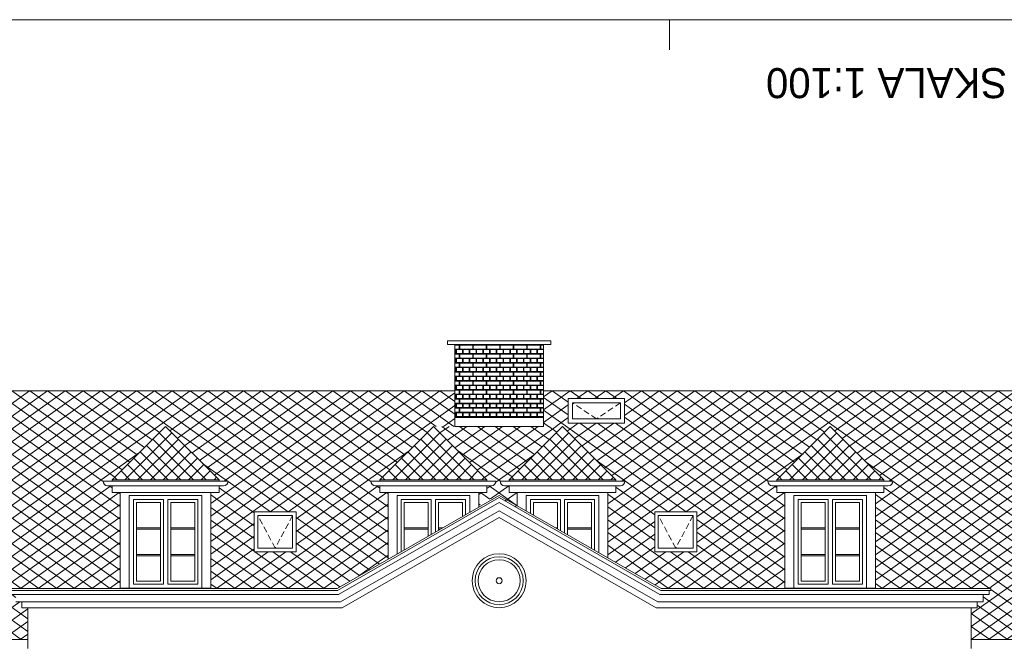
# Model space of a CAD drawing. Extents: x -394022 to -71759, y -12022 to 18278.
# Tile 22 of 91: x -295364 to -278966, y 7930 to 18278. Entities that reach past the tile are written whole.
import ezdxf

# ---------------------------------------------------------------- set-up
doc = ezdxf.new("R2010")
doc.units = 0
doc.header["$MEASUREMENT"] = 0
doc.linetypes.add('Krawędzie ukryte', pattern=[150, 100, -50])
doc.layers.add('Arch kolorystyka_Nr_Pióra__114', color=7, linetype='Continuous', lineweight=13, true_color=0xf1d696)
doc.layers.add('arch wypelnienia_Nr_Pióra__2', color=7, linetype='Continuous', lineweight=13, true_color=0x7f7f7f)
for name, color, linetype, lineweight in [('Arch opisy_Nr_Pióra__1', 7, 'Continuous', 25), ('ARCH TABELA_Nr_Pióra__21', 7, 'Continuous', 13), ('INWENT DACH_Nr_Pióra__21', 7, 'Continuous', 13), ('INWENT ODWODNIENIE_Nr_Pióra__5', 7, 'Continuous', 13), ('INWENT. OKNA_Nr_Pióra__21', 7, 'Continuous', 13), ('INWENT. OKNA_Nr_Pióra__5', 7, 'Continuous', 13), ('INWENT.ŚCIANY_Nr_Pióra__21', 7, 'Continuous', 13), ('Istniejące schody_Nr_Pióra__21', 7, 'Continuous', 13)]:
    doc.layers.add(name, color=color, linetype=linetype, lineweight=lineweight)
doc.styles.add('GENERATED_STYLE_4', font='txt')

# ---------------------------------------------------------------- blocks, each defined once
blk = doc.blocks.new('*X22')
at = {"layer": 'Arch kolorystyka_Nr_Pióra__114', "linetype": 'Continuous'}
for p, q in [((-288124, 12861), (-288045, 12861)), ((-288045, 12796), (-288124, 12796)), ((-288045, 12796), (-288045, 12861)), ((-288035, 12796), (-288035, 12861)), ((-288035, 12861), (-287820, 12861)), ((-287820, 12796), (-288035, 12796)), ((-287820, 12796), (-287820, 12861)), ((-287810, 12796), (-287810, 12861)), ((-287810, 12861), (-287595, 12861)), ((-287595, 12796), (-287810, 12796)), ((-287595, 12796), (-287595, 12861)), ((-287585, 12796), (-287585, 12861)), ((-287585, 12861), (-287370, 12861)), ((-287370, 12796), (-287585, 12796)), ((-287370, 12796), (-287370, 12861)), ((-287360, 12796), (-287360, 12861)), ((-287360, 12861), (-287145, 12861)), ((-287145, 12796), (-287360, 12796)), ((-287145, 12796), (-287145, 12861)), ((-287135, 12796), (-287135, 12861)), ((-287135, 12861), (-286920, 12861)), ((-286920, 12796), (-287135, 12796)), ((-286920, 12796), (-286920, 12861)), ((-286910, 12796), (-286910, 12861)), ((-286910, 12861), (-286695, 12861)), ((-286695, 12796), (-286910, 12796)), ((-286695, 12796), (-286695, 12861)), ((-286685, 12796), (-286685, 12861)), ((-286685, 12861), (-286639, 12861)), ((-286639, 12796), (-286685, 12796)), ((-288101, 12786), (-288124, 12786)), ((-288101, 12721), (-288124, 12721)), ((-288124, 12711), (-288045, 12711)), ((-288045, 12646), (-288123, 12646)), ((-288101, 12636), (-288123, 12636)), ((-288101, 12786), (-288101, 12721)), ((-288101, 12636), (-288101, 12571)), ((-287989, 12786), (-288091, 12786)), ((-288091, 12786), (-288091, 12721)), ((-287989, 12721), (-288091, 12721)), ((-287989, 12636), (-288091, 12636)), ((-288091, 12636), (-288091, 12571)), ((-288045, 12646), (-288045, 12711)), ((-288035, 12646), (-288035, 12711)), ((-288035, 12711), (-287820, 12711)), ((-287820, 12646), (-288035, 12646)), ((-287989, 12786), (-287989, 12721)), ((-287989, 12636), (-287989, 12571)), ((-287876, 12786), (-287979, 12786)), ((-287979, 12786), (-287979, 12721)), ((-287876, 12721), (-287979, 12721)), ((-287876, 12636), (-287979, 12636)), ((-287979, 12636), (-287979, 12571)), ((-287876, 12786), (-287876, 12721)), ((-287876, 12636), (-287876, 12571)), ((-287764, 12786), (-287866, 12786)), ((-287866, 12786), (-287866, 12721)), ((-287764, 12721), (-287866, 12721)), ((-287764, 12636), (-287866, 12636)), ((-287866, 12636), (-287866, 12571)), ((-287820, 12646), (-287820, 12711)), ((-287810, 12646), (-287810, 12711)), ((-287810, 12711), (-287595, 12711)), ((-287595, 12646), (-287810, 12646)), ((-287764, 12786), (-287764, 12721)), ((-287764, 12636), (-287764, 12571)), ((-287651, 12786), (-287754, 12786)), ((-287754, 12786), (-287754, 12721)), ((-287651, 12721), (-287754, 12721)), ((-287651, 12636), (-287754, 12636)), ((-287754, 12636), (-287754, 12571)), ((-287651, 12786), (-287651, 12721)), ((-287651, 12636), (-287651, 12571)), ((-287539, 12786), (-287641, 12786)), ((-287641, 12786), (-287641, 12721)), ((-287539, 12721), (-287641, 12721)), ((-287539, 12636), (-287641, 12636)), ((-287641, 12636), (-287641, 12571)), ((-287595, 12646), (-287595, 12711)), ((-287585, 12646), (-287585, 12711)), ((-287585, 12711), (-287370, 12711)), ((-287370, 12646), (-287585, 12646)), ((-287539, 12786), (-287539, 12721)), ((-287539, 12636), (-287539, 12571)), ((-287426, 12786), (-287529, 12786)), ((-287529, 12786), (-287529, 12721)), ((-287426, 12721), (-287529, 12721)), ((-287426, 12636), (-287529, 12636)), ((-287529, 12636), (-287529, 12571)), ((-287426, 12786), (-287426, 12721)), ((-287426, 12636), (-287426, 12571)), ((-287314, 12786), (-287416, 12786)), ((-287416, 12786), (-287416, 12721)), ((-287314, 12721), (-287416, 12721)), ((-287314, 12636), (-287416, 12636)), ((-287416, 12636), (-287416, 12571)), ((-287370, 12646), (-287370, 12711)), ((-287360, 12646), (-287360, 12711)), ((-287360, 12711), (-287145, 12711)), ((-287145, 12646), (-287360, 12646)), ((-287314, 12786), (-287314, 12721)), ((-287314, 12636), (-287314, 12571)), ((-287201, 12786), (-287304, 12786)), ((-287304, 12786), (-287304, 12721)), ((-287201, 12721), (-287304, 12721)), ((-287201, 12636), (-287304, 12636)), ((-287304, 12636), (-287304, 12571)), ((-287201, 12786), (-287201, 12721)), ((-287201, 12636), (-287201, 12571)), ((-287089, 12786), (-287191, 12786)), ((-287191, 12786), (-287191, 12721)), ((-287089, 12721), (-287191, 12721)), ((-287089, 12636), (-287191, 12636)), ((-287191, 12636), (-287191, 12571)), ((-287145, 12646), (-287145, 12711)), ((-287135, 12646), (-287135, 12711)), ((-287135, 12711), (-286920, 12711)), ((-286920, 12646), (-287135, 12646)), ((-287089, 12786), (-287089, 12721)), ((-287089, 12636), (-287089, 12571)), ((-286976, 12786), (-287079, 12786)), ((-287079, 12786), (-287079, 12721)), ((-286976, 12721), (-287079, 12721)), ((-286976, 12636), (-287079, 12636)), ((-287079, 12636), (-287079, 12571)), ((-286976, 12786), (-286976, 12721)), ((-286976, 12636), (-286976, 12571)), ((-286864, 12786), (-286966, 12786)), ((-286966, 12786), (-286966, 12721)), ((-286864, 12721), (-286966, 12721)), ((-286864, 12636), (-286966, 12636)), ((-286966, 12636), (-286966, 12571)), ((-286920, 12646), (-286920, 12711)), ((-286910, 12646), (-286910, 12711)), ((-286910, 12711), (-286695, 12711)), ((-286695, 12646), (-286910, 12646)), ((-286864, 12786), (-286864, 12721)), ((-286864, 12636), (-286864, 12571)), ((-286751, 12786), (-286854, 12786)), ((-286854, 12786), (-286854, 12721)), ((-286751, 12721), (-286854, 12721)), ((-286751, 12636), (-286854, 12636)), ((-286854, 12636), (-286854, 12571)), ((-286751, 12786), (-286751, 12721)), ((-286751, 12636), (-286751, 12571)), ((-286639, 12786), (-286741, 12786)), ((-286741, 12786), (-286741, 12721)), ((-286639, 12721), (-286741, 12721)), ((-286639, 12636), (-286741, 12636)), ((-286741, 12636), (-286741, 12571)), ((-286695, 12646), (-286695, 12711)), ((-286685, 12646), (-286685, 12711)), ((-286685, 12711), (-286639, 12711)), ((-286639, 12646), (-286685, 12646)), ((-286639, 12786), (-286639, 12721)), ((-286639, 12636), (-286639, 12571)), ((-288101, 12571), (-288123, 12571)), ((-288123, 12561), (-288045, 12561)), ((-288045, 12496), (-288123, 12496)), ((-288101, 12486), (-288123, 12486)), ((-288101, 12486), (-288101, 12421)), ((-287989, 12571), (-288091, 12571)), ((-287989, 12486), (-288091, 12486)), ((-288091, 12486), (-288091, 12421)), ((-288045, 12496), (-288045, 12561)), ((-288035, 12496), (-288035, 12561)), ((-288035, 12561), (-287820, 12561)), ((-287820, 12496), (-288035, 12496)), ((-287989, 12486), (-287989, 12421)), ((-287876, 12571), (-287979, 12571)), ((-287876, 12486), (-287979, 12486)), ((-287979, 12486), (-287979, 12421)), ((-287876, 12486), (-287876, 12421)), ((-287764, 12571), (-287866, 12571)), ((-287764, 12486), (-287866, 12486)), ((-287866, 12486), (-287866, 12421)), ((-287820, 12496), (-287820, 12561)), ((-287810, 12496), (-287810, 12561)), ((-287810, 12561), (-287595, 12561)), ((-287595, 12496), (-287810, 12496)), ((-287764, 12486), (-287764, 12421)), ((-287651, 12571), (-287754, 12571)), ((-287651, 12486), (-287754, 12486)), ((-287754, 12486), (-287754, 12421)), ((-287651, 12486), (-287651, 12421)), ((-287539, 12571), (-287641, 12571)), ((-287539, 12486), (-287641, 12486)), ((-287641, 12486), (-287641, 12421)), ((-287595, 12496), (-287595, 12561)), ((-287585, 12496), (-287585, 12561)), ((-287585, 12561), (-287370, 12561)), ((-287370, 12496), (-287585, 12496)), ((-287539, 12486), (-287539, 12421)), ((-287426, 12571), (-287529, 12571)), ((-287426, 12486), (-287529, 12486)), ((-287529, 12486), (-287529, 12421)), ((-287426, 12486), (-287426, 12421)), ((-287314, 12571), (-287416, 12571)), ((-287314, 12486), (-287416, 12486)), ((-287416, 12486), (-287416, 12421)), ((-287370, 12496), (-287370, 12561)), ((-287360, 12496), (-287360, 12561)), ((-287360, 12561), (-287145, 12561)), ((-287145, 12496), (-287360, 12496)), ((-287314, 12486), (-287314, 12421)), ((-287201, 12571), (-287304, 12571)), ((-287201, 12486), (-287304, 12486)), ((-287304, 12486), (-287304, 12421)), ((-287201, 12486), (-287201, 12421)), ((-287089, 12571), (-287191, 12571)), ((-287089, 12486), (-287191, 12486)), ((-287191, 12486), (-287191, 12421)), ((-287145, 12496), (-287145, 12561)), ((-287135, 12496), (-287135, 12561)), ((-287135, 12561), (-286920, 12561)), ((-286920, 12496), (-287135, 12496)), ((-287089, 12486), (-287089, 12421)), ((-286976, 12571), (-287079, 12571)), ((-286976, 12486), (-287079, 12486)), ((-287079, 12486), (-287079, 12421)), ((-286976, 12486), (-286976, 12421)), ((-286864, 12571), (-286966, 12571)), ((-286864, 12486), (-286966, 12486)), ((-286966, 12486), (-286966, 12421)), ((-286920, 12496), (-286920, 12561)), ((-286910, 12496), (-286910, 12561)), ((-286910, 12561), (-286695, 12561)), ((-286695, 12496), (-286910, 12496)), ((-286864, 12486), (-286864, 12421)), ((-286751, 12571), (-286854, 12571)), ((-286751, 12486), (-286854, 12486)), ((-286854, 12486), (-286854, 12421)), ((-286751, 12486), (-286751, 12421)), ((-286639, 12571), (-286741, 12571)), ((-286639, 12486), (-286741, 12486)), ((-286741, 12486), (-286741, 12421)), ((-286695, 12496), (-286695, 12561)), ((-286685, 12496), (-286685, 12561)), ((-286685, 12561), (-286639, 12561)), ((-286639, 12496), (-286685, 12496)), ((-286639, 12486), (-286639, 12421)), ((-288101, 12421), (-288123, 12421)), ((-288123, 12411), (-288045, 12411)), ((-288045, 12346), (-288122, 12346)), ((-288101, 12336), (-288122, 12336)), ((-288101, 12336), (-288101, 12271)), ((-287989, 12421), (-288091, 12421)), ((-287989, 12336), (-288091, 12336)), ((-288091, 12336), (-288091, 12271)), ((-288045, 12346), (-288045, 12411)), ((-288035, 12346), (-288035, 12411)), ((-288035, 12411), (-287820, 12411)), ((-287820, 12346), (-288035, 12346)), ((-287989, 12336), (-287989, 12271)), ((-287876, 12421), (-287979, 12421)), ((-287876, 12336), (-287979, 12336)), ((-287979, 12336), (-287979, 12271)), ((-287876, 12336), (-287876, 12271)), ((-287764, 12421), (-287866, 12421)), ((-287764, 12336), (-287866, 12336)), ((-287866, 12336), (-287866, 12271)), ((-287820, 12346), (-287820, 12411)), ((-287810, 12346), (-287810, 12411)), ((-287810, 12411), (-287595, 12411)), ((-287595, 12346), (-287810, 12346)), ((-287764, 12336), (-287764, 12271)), ((-287651, 12421), (-287754, 12421)), ((-287651, 12336), (-287754, 12336)), ((-287754, 12336), (-287754, 12271)), ((-287651, 12336), (-287651, 12271)), ((-287539, 12421), (-287641, 12421)), ((-287539, 12336), (-287641, 12336)), ((-287641, 12336), (-287641, 12271)), ((-287595, 12346), (-287595, 12411)), ((-287585, 12346), (-287585, 12411)), ((-287585, 12411), (-287370, 12411)), ((-287370, 12346), (-287585, 12346)), ((-287539, 12336), (-287539, 12271)), ((-287426, 12421), (-287529, 12421)), ((-287426, 12336), (-287529, 12336)), ((-287529, 12336), (-287529, 12271)), ((-287426, 12336), (-287426, 12271)), ((-287314, 12421), (-287416, 12421)), ((-287314, 12336), (-287416, 12336)), ((-287416, 12336), (-287416, 12271)), ((-287370, 12346), (-287370, 12411)), ((-287360, 12346), (-287360, 12411)), ((-287360, 12411), (-287145, 12411)), ((-287145, 12346), (-287360, 12346)), ((-287314, 12336), (-287314, 12271)), ((-287201, 12421), (-287304, 12421)), ((-287201, 12336), (-287304, 12336)), ((-287304, 12336), (-287304, 12271)), ((-287201, 12336), (-287201, 12271)), ((-287089, 12421), (-287191, 12421)), ((-287089, 12336), (-287191, 12336)), ((-287191, 12336), (-287191, 12271)), ((-287145, 12346), (-287145, 12411)), ((-287135, 12346), (-287135, 12411)), ((-287135, 12411), (-286920, 12411)), ((-286920, 12346), (-287135, 12346)), ((-287089, 12336), (-287089, 12271)), ((-286976, 12421), (-287079, 12421)), ((-286976, 12336), (-287079, 12336)), ((-287079, 12336), (-287079, 12271)), ((-286976, 12336), (-286976, 12271)), ((-286864, 12421), (-286966, 12421)), ((-286864, 12336), (-286966, 12336)), ((-286966, 12336), (-286966, 12271)), ((-286920, 12346), (-286920, 12411)), ((-286910, 12346), (-286910, 12411)), ((-286910, 12411), (-286695, 12411)), ((-286695, 12346), (-286910, 12346)), ((-286864, 12336), (-286864, 12271)), ((-286751, 12421), (-286854, 12421)), ((-286751, 12336), (-286854, 12336)), ((-286854, 12336), (-286854, 12271)), ((-286751, 12336), (-286751, 12271)), ((-286639, 12421), (-286741, 12421)), ((-286639, 12336), (-286741, 12336)), ((-286741, 12336), (-286741, 12271)), ((-286695, 12346), (-286695, 12411)), ((-286685, 12346), (-286685, 12411)), ((-286685, 12411), (-286639, 12411)), ((-286639, 12346), (-286685, 12346)), ((-286639, 12336), (-286639, 12271)), ((-288101, 12271), (-288122, 12271)), ((-288122, 12261), (-288045, 12261)), ((-288045, 12196), (-288122, 12196)), ((-288101, 12186), (-288122, 12186)), ((-288101, 12186), (-288101, 12121)), ((-287989, 12271), (-288091, 12271)), ((-287989, 12186), (-288091, 12186)), ((-288091, 12186), (-288091, 12121)), ((-288045, 12196), (-288045, 12261)), ((-288035, 12196), (-288035, 12261)), ((-288035, 12261), (-287820, 12261)), ((-287820, 12196), (-288035, 12196)), ((-287989, 12186), (-287989, 12121)), ((-287876, 12271), (-287979, 12271)), ((-287876, 12186), (-287979, 12186)), ((-287979, 12186), (-287979, 12121)), ((-287876, 12186), (-287876, 12121)), ((-287764, 12271), (-287866, 12271)), ((-287764, 12186), (-287866, 12186)), ((-287866, 12186), (-287866, 12121)), ((-287820, 12196), (-287820, 12261)), ((-287810, 12196), (-287810, 12261)), ((-287810, 12261), (-287595, 12261)), ((-287595, 12196), (-287810, 12196)), ((-287764, 12186), (-287764, 12121)), ((-287651, 12271), (-287754, 12271)), ((-287651, 12186), (-287754, 12186)), ((-287754, 12186), (-287754, 12121)), ((-287651, 12186), (-287651, 12121)), ((-287539, 12271), (-287641, 12271)), ((-287539, 12186), (-287641, 12186)), ((-287641, 12186), (-287641, 12121)), ((-287595, 12196), (-287595, 12261)), ((-287585, 12196), (-287585, 12261)), ((-287585, 12261), (-287370, 12261)), ((-287370, 12196), (-287585, 12196)), ((-287539, 12186), (-287539, 12121)), ((-287426, 12271), (-287529, 12271)), ((-287426, 12186), (-287529, 12186)), ((-287529, 12186), (-287529, 12121)), ((-287426, 12186), (-287426, 12121)), ((-287314, 12271), (-287416, 12271)), ((-287314, 12186), (-287416, 12186)), ((-287416, 12186), (-287416, 12121)), ((-287370, 12196), (-287370, 12261)), ((-287360, 12196), (-287360, 12261)), ((-287360, 12261), (-287145, 12261)), ((-287145, 12196), (-287360, 12196)), ((-287314, 12186), (-287314, 12121)), ((-287201, 12271), (-287304, 12271)), ((-287201, 12186), (-287304, 12186)), ((-287304, 12186), (-287304, 12121)), ((-287201, 12186), (-287201, 12121)), ((-287089, 12271), (-287191, 12271)), ((-287089, 12186), (-287191, 12186)), ((-287191, 12186), (-287191, 12121)), ((-287145, 12196), (-287145, 12261)), ((-287135, 12196), (-287135, 12261)), ((-287135, 12261), (-286920, 12261)), ((-286920, 12196), (-287135, 12196)), ((-287089, 12186), (-287089, 12121)), ((-286976, 12271), (-287079, 12271)), ((-286976, 12186), (-287079, 12186)), ((-287079, 12186), (-287079, 12121)), ((-286976, 12186), (-286976, 12121)), ((-286864, 12271), (-286966, 12271)), ((-286864, 12186), (-286966, 12186)), ((-286966, 12186), (-286966, 12121)), ((-286920, 12196), (-286920, 12261)), ((-286910, 12196), (-286910, 12261)), ((-286910, 12261), (-286695, 12261)), ((-286695, 12196), (-286910, 12196)), ((-286864, 12186), (-286864, 12121)), ((-286751, 12271), (-286854, 12271)), ((-286751, 12186), (-286854, 12186)), ((-286854, 12186), (-286854, 12121)), ((-286751, 12186), (-286751, 12121)), ((-286639, 12271), (-286741, 12271)), ((-286639, 12186), (-286741, 12186)), ((-286741, 12186), (-286741, 12121)), ((-286695, 12196), (-286695, 12261)), ((-286685, 12196), (-286685, 12261)), ((-286685, 12261), (-286639, 12261)), ((-286639, 12196), (-286685, 12196)), ((-286639, 12186), (-286639, 12121)), ((-288101, 12121), (-288121, 12121)), ((-288121, 12111), (-288045, 12111)), ((-288045, 12046), (-288121, 12046)), ((-288101, 12036), (-288121, 12036)), ((-288101, 11971), (-288121, 11971)), ((-288101, 12036), (-288101, 11971)), ((-287989, 12121), (-288091, 12121)), ((-287989, 12036), (-288091, 12036)), ((-288091, 12036), (-288091, 11971)), ((-287989, 11971), (-288091, 11971)), ((-288045, 12046), (-288045, 12111)), ((-288035, 12046), (-288035, 12111)), ((-288035, 12111), (-287820, 12111)), ((-287820, 12046), (-288035, 12046)), ((-287989, 12036), (-287989, 11971)), ((-287876, 12121), (-287979, 12121)), ((-287876, 12036), (-287979, 12036)), ((-287979, 12036), (-287979, 11971)), ((-287876, 11971), (-287979, 11971)), ((-287876, 12036), (-287876, 11971)), ((-287764, 12121), (-287866, 12121)), ((-287764, 12036), (-287866, 12036)), ((-287866, 12036), (-287866, 11971)), ((-287764, 11971), (-287866, 11971)), ((-287820, 12046), (-287820, 12111)), ((-287810, 12046), (-287810, 12111)), ((-287810, 12111), (-287595, 12111)), ((-287595, 12046), (-287810, 12046)), ((-287764, 12036), (-287764, 11971)), ((-287651, 12121), (-287754, 12121)), ((-287651, 12036), (-287754, 12036)), ((-287754, 12036), (-287754, 11971)), ((-287651, 11971), (-287754, 11971)), ((-287651, 12036), (-287651, 11971)), ((-287539, 12121), (-287641, 12121)), ((-287539, 12036), (-287641, 12036)), ((-287641, 12036), (-287641, 11971)), ((-287539, 11971), (-287641, 11971)), ((-287595, 12046), (-287595, 12111)), ((-287585, 12046), (-287585, 12111)), ((-287585, 12111), (-287370, 12111)), ((-287370, 12046), (-287585, 12046)), ((-287539, 12036), (-287539, 11971)), ((-287426, 12121), (-287529, 12121)), ((-287426, 12036), (-287529, 12036)), ((-287529, 12036), (-287529, 11971)), ((-287426, 11971), (-287529, 11971)), ((-287426, 12036), (-287426, 11971)), ((-287314, 12121), (-287416, 12121)), ((-287314, 12036), (-287416, 12036)), ((-287416, 12036), (-287416, 11971)), ((-287314, 11971), (-287416, 11971)), ((-287370, 12046), (-287370, 12111)), ((-287360, 12046), (-287360, 12111)), ((-287360, 12111), (-287145, 12111)), ((-287145, 12046), (-287360, 12046)), ((-287314, 12036), (-287314, 11971)), ((-287201, 12121), (-287304, 12121)), ((-287201, 12036), (-287304, 12036)), ((-287304, 12036), (-287304, 11971)), ((-287201, 11971), (-287304, 11971)), ((-287201, 12036), (-287201, 11971)), ((-287089, 12121), (-287191, 12121)), ((-287089, 12036), (-287191, 12036)), ((-287191, 12036), (-287191, 11971)), ((-287089, 11971), (-287191, 11971)), ((-287145, 12046), (-287145, 12111)), ((-287135, 12046), (-287135, 12111)), ((-287135, 12111), (-286920, 12111)), ((-286920, 12046), (-287135, 12046)), ((-287089, 12036), (-287089, 11971)), ((-286976, 12121), (-287079, 12121)), ((-286976, 12036), (-287079, 12036)), ((-287079, 12036), (-287079, 11971)), ((-286976, 11971), (-287079, 11971)), ((-286976, 12036), (-286976, 11971)), ((-286864, 12121), (-286966, 12121)), ((-286864, 12036), (-286966, 12036)), ((-286966, 12036), (-286966, 11971)), ((-286864, 11971), (-286966, 11971)), ((-286920, 12046), (-286920, 12111)), ((-286910, 12046), (-286910, 12111)), ((-286910, 12111), (-286695, 12111)), ((-286695, 12046), (-286910, 12046)), ((-286864, 12036), (-286864, 11971)), ((-286751, 12121), (-286854, 12121)), ((-286751, 12036), (-286854, 12036)), ((-286854, 12036), (-286854, 11971)), ((-286751, 11971), (-286854, 11971)), ((-286751, 12036), (-286751, 11971)), ((-286639, 12121), (-286741, 12121)), ((-286639, 12036), (-286741, 12036)), ((-286741, 12036), (-286741, 11971)), ((-286639, 11971), (-286741, 11971)), ((-286695, 12046), (-286695, 12111)), ((-286685, 12046), (-286685, 12111)), ((-286685, 12111), (-286639, 12111)), ((-286639, 12046), (-286685, 12046)), ((-286639, 12036), (-286639, 11971)), ((-288121, 11961), (-288045, 11961)), ((-288045, 11896), (-288121, 11896)), ((-288101, 11886), (-288121, 11886)), ((-288101, 11821), (-288120, 11821)), ((-288120, 11811), (-288045, 11811)), ((-288101, 11886), (-288101, 11821)), ((-287989, 11886), (-288091, 11886)), ((-288091, 11886), (-288091, 11821)), ((-287989, 11821), (-288091, 11821)), ((-288045, 11896), (-288045, 11961)), ((-288045, 11746), (-288045, 11811)), ((-288035, 11896), (-288035, 11961)), ((-288035, 11961), (-287820, 11961)), ((-287820, 11896), (-288035, 11896)), ((-288035, 11746), (-288035, 11811)), ((-288035, 11811), (-287820, 11811)), ((-287989, 11886), (-287989, 11821)), ((-287876, 11886), (-287979, 11886)), ((-287979, 11886), (-287979, 11821)), ((-287876, 11821), (-287979, 11821)), ((-287876, 11886), (-287876, 11821)), ((-287764, 11886), (-287866, 11886)), ((-287866, 11886), (-287866, 11821)), ((-287764, 11821), (-287866, 11821)), ((-287820, 11896), (-287820, 11961)), ((-287820, 11746), (-287820, 11811)), ((-287810, 11896), (-287810, 11961)), ((-287810, 11961), (-287595, 11961)), ((-287595, 11896), (-287810, 11896)), ((-287810, 11746), (-287810, 11811)), ((-287810, 11811), (-287595, 11811)), ((-287764, 11886), (-287764, 11821)), ((-287651, 11886), (-287754, 11886)), ((-287754, 11886), (-287754, 11821)), ((-287651, 11821), (-287754, 11821)), ((-287651, 11886), (-287651, 11821)), ((-287539, 11886), (-287641, 11886)), ((-287641, 11886), (-287641, 11821)), ((-287539, 11821), (-287641, 11821)), ((-287595, 11896), (-287595, 11961)), ((-287595, 11746), (-287595, 11811)), ((-287585, 11896), (-287585, 11961)), ((-287585, 11961), (-287370, 11961)), ((-287370, 11896), (-287585, 11896)), ((-287585, 11746), (-287585, 11811)), ((-287585, 11811), (-287370, 11811)), ((-287539, 11886), (-287539, 11821)), ((-287426, 11886), (-287529, 11886)), ((-287529, 11886), (-287529, 11821)), ((-287426, 11821), (-287529, 11821)), ((-287426, 11886), (-287426, 11821)), ((-287314, 11886), (-287416, 11886)), ((-287416, 11886), (-287416, 11821)), ((-287314, 11821), (-287416, 11821)), ((-287370, 11896), (-287370, 11961)), ((-287370, 11746), (-287370, 11811)), ((-287360, 11896), (-287360, 11961)), ((-287360, 11961), (-287145, 11961)), ((-287145, 11896), (-287360, 11896)), ((-287360, 11746), (-287360, 11811)), ((-287360, 11811), (-287145, 11811)), ((-287314, 11886), (-287314, 11821)), ((-287201, 11886), (-287304, 11886)), ((-287304, 11886), (-287304, 11821)), ((-287201, 11821), (-287304, 11821)), ((-287201, 11886), (-287201, 11821)), ((-287089, 11886), (-287191, 11886)), ((-287191, 11886), (-287191, 11821)), ((-287089, 11821), (-287191, 11821)), ((-287145, 11896), (-287145, 11961)), ((-287145, 11746), (-287145, 11811)), ((-287135, 11896), (-287135, 11961)), ((-287135, 11961), (-286920, 11961)), ((-286920, 11896), (-287135, 11896)), ((-287135, 11746), (-287135, 11811)), ((-287135, 11811), (-286920, 11811)), ((-287089, 11886), (-287089, 11821)), ((-286976, 11886), (-287079, 11886)), ((-287079, 11886), (-287079, 11821)), ((-286976, 11821), (-287079, 11821)), ((-286976, 11886), (-286976, 11821)), ((-286864, 11886), (-286966, 11886)), ((-286966, 11886), (-286966, 11821)), ((-286864, 11821), (-286966, 11821)), ((-286920, 11896), (-286920, 11961)), ((-286920, 11746), (-286920, 11811)), ((-286910, 11896), (-286910, 11961)), ((-286910, 11961), (-286695, 11961)), ((-286695, 11896), (-286910, 11896)), ((-286910, 11746), (-286910, 11811)), ((-286910, 11811), (-286695, 11811)), ((-286864, 11886), (-286864, 11821)), ((-286751, 11886), (-286854, 11886)), ((-286854, 11886), (-286854, 11821)), ((-286751, 11821), (-286854, 11821)), ((-286751, 11886), (-286751, 11821)), ((-286639, 11886), (-286741, 11886)), ((-286741, 11886), (-286741, 11821)), ((-286639, 11821), (-286741, 11821)), ((-286695, 11896), (-286695, 11961)), ((-286695, 11746), (-286695, 11811)), ((-286685, 11896), (-286685, 11961)), ((-286685, 11961), (-286639, 11961)), ((-286639, 11896), (-286685, 11896)), ((-286685, 11746), (-286685, 11811)), ((-286685, 11811), (-286639, 11811)), ((-286639, 11886), (-286639, 11821)), ((-288045, 11746), (-288120, 11746)), ((-288101, 11736), (-288120, 11736)), ((-288101, 11671), (-288120, 11671)), ((-288120, 11661), (-288045, 11661)), ((-288101, 11736), (-288101, 11671)), ((-287989, 11736), (-288091, 11736)), ((-288091, 11736), (-288091, 11671)), ((-287989, 11671), (-288091, 11671)), ((-288045, 11658), (-288045, 11661)), ((-287820, 11746), (-288035, 11746)), ((-288035, 11658), (-288035, 11661)), ((-288035, 11661), (-287820, 11661)), ((-287989, 11736), (-287989, 11671)), ((-287876, 11736), (-287979, 11736)), ((-287979, 11736), (-287979, 11671)), ((-287876, 11671), (-287979, 11671)), ((-287876, 11736), (-287876, 11671)), ((-287764, 11736), (-287866, 11736)), ((-287866, 11736), (-287866, 11671)), ((-287764, 11671), (-287866, 11671)), ((-287820, 11658), (-287820, 11661)), ((-287595, 11746), (-287810, 11746)), ((-287810, 11658), (-287810, 11661)), ((-287810, 11661), (-287595, 11661)), ((-287764, 11736), (-287764, 11671)), ((-287651, 11736), (-287754, 11736)), ((-287754, 11736), (-287754, 11671)), ((-287651, 11671), (-287754, 11671)), ((-287651, 11736), (-287651, 11671)), ((-287539, 11736), (-287641, 11736)), ((-287641, 11736), (-287641, 11671)), ((-287539, 11671), (-287641, 11671)), ((-287595, 11658), (-287595, 11661)), ((-287370, 11746), (-287585, 11746)), ((-287585, 11658), (-287585, 11661)), ((-287585, 11661), (-287370, 11661)), ((-287539, 11736), (-287539, 11671)), ((-287426, 11736), (-287529, 11736)), ((-287529, 11736), (-287529, 11671)), ((-287426, 11671), (-287529, 11671)), ((-287426, 11736), (-287426, 11671)), ((-287314, 11736), (-287416, 11736)), ((-287416, 11736), (-287416, 11671)), ((-287314, 11671), (-287416, 11671)), ((-287370, 11658), (-287370, 11661)), ((-287145, 11746), (-287360, 11746)), ((-287360, 11658), (-287360, 11661)), ((-287360, 11661), (-287145, 11661)), ((-287314, 11736), (-287314, 11671)), ((-287201, 11736), (-287304, 11736)), ((-287304, 11736), (-287304, 11671)), ((-287201, 11671), (-287304, 11671)), ((-287201, 11736), (-287201, 11671)), ((-287089, 11736), (-287191, 11736)), ((-287191, 11736), (-287191, 11671)), ((-287089, 11671), (-287191, 11671)), ((-287145, 11658), (-287145, 11661)), ((-286920, 11746), (-287135, 11746)), ((-287135, 11658), (-287135, 11661)), ((-287135, 11661), (-286920, 11661)), ((-287089, 11736), (-287089, 11671)), ((-286976, 11736), (-287079, 11736)), ((-287079, 11736), (-287079, 11671)), ((-286976, 11671), (-287079, 11671)), ((-286976, 11736), (-286976, 11671)), ((-286864, 11736), (-286966, 11736)), ((-286966, 11736), (-286966, 11671)), ((-286864, 11671), (-286966, 11671)), ((-286920, 11658), (-286920, 11661)), ((-286695, 11746), (-286910, 11746)), ((-286910, 11658), (-286910, 11661)), ((-286910, 11661), (-286695, 11661)), ((-286864, 11736), (-286864, 11671)), ((-286751, 11736), (-286854, 11736)), ((-286854, 11736), (-286854, 11671)), ((-286751, 11671), (-286854, 11671)), ((-286751, 11736), (-286751, 11671)), ((-286639, 11736), (-286741, 11736)), ((-286741, 11736), (-286741, 11671)), ((-286639, 11671), (-286741, 11671)), ((-286695, 11658), (-286695, 11661)), ((-286639, 11746), (-286685, 11746)), ((-286685, 11658), (-286685, 11661)), ((-286685, 11661), (-286639, 11661)), ((-286639, 11736), (-286639, 11671))]:
    blk.add_line(p, q, dxfattribs=at)
blk = doc.blocks.new('Wypełnienie_11')
at = {"layer": 'Arch kolorystyka_Nr_Pióra__114', "linetype": 'Continuous'}
blk.add_blockref('*X22', (0, 0), dxfattribs=at)

msp = doc.modelspace()

# ---------------------------------------------------------------- hatches: boundary and pattern name
at = {"layer": 'arch wypelnienia_Nr_Pióra__2', "linetype": 'Continuous'}
h = msp.add_hatch(dxfattribs=at)
h.set_pattern_fill('Concrete_Block', color=256, style=0, pattern_type=2)
h.set_pattern_definition([(144.4623, (-299058.74, 12100.65), (148.4924, 106.066), []), (35.5377, (-299058.74, 12100.65), (-148.4924, 106.066), [])])
h.paths.add_polyline_path([(-308293.1, 12100.6), (-306588.7, 10869), (-306438.7, 10868.4, -0.4062368), (-306513.7, 10793.4), (-306588.7, 10793.4), (-306588.7, 10653.2), (-306788.7, 10653.2), (-306788.7, 8765), (-306320.4, 8145.4), (-306320.4, 8075), (-306328.7, 8075), (-306328.7, 8053.2), (-306348.7, 8053.2), (-306348.7, 8023.2), (-306368.7, 8023.2), (-306368.7, 7993.2), (-306388.7, 7993.2), (-306388.7, 7957.6), (-295228.7, 7957.6), (-295228.7, 8488.2), (-295328.7, 8488.2), (-295328.7, 8588.2), (-295428.7, 8588.2), (-295428.7, 8708.2), (-295528.7, 8708.2), (-295528.7, 8778.2), (-295558.7, 8778.2), (-295558.7, 8808.2), (-290128.7, 8808.2), (-290078.7, 8808.2), (-289228.7, 9296.1), (-289228.7, 9324.8), (-289228.7, 10408.2), (-289363.7, 10408.2), (-289363.7, 10520.3), (-289438.7, 10520.3, -0.4118753), (-289513.7, 10594.7), (-289363.7, 10594.7), (-289363.7, 10618.2), (-288473.7, 11508.2), (-288118.7, 11508.2), (-288118.7, 12100.6), (-298418.7, 12100.6), (-299058.7, 12100.6), (-301358.7, 12100.6), (-301358.7, 12000.6), (-302158.7, 12000.6), (-302158.7, 12100.6), (-306548.7, 12100.6), (-306548.7, 11774.4), (-307738.7, 11774.4), (-307738.7, 12100.6)], flags=0)
h.paths.add_polyline_path([(-305163.7, 10520.3, -0.4118753), (-305238.7, 10594.7), (-305088.7, 10594.7), (-305088.7, 10618.2), (-304198.7, 11508.2), (-303308.7, 10618.2), (-303308.7, 10594.7), (-303158.7, 10594.7, -0.4118753), (-303233.7, 10520.3), (-303308.7, 10520.3), (-303308.7, 10408.2), (-303443.7, 10408.2), (-303443.7, 8813.2), (-303593.7, 8813.2), (-304803.7, 8813.2), (-304953.7, 8813.2), (-304953.7, 10408.2), (-305088.7, 10408.2), (-305088.7, 10520.3)], flags=0)
h.paths.add_polyline_path([(-303113.7, 10594.7), (-302963.7, 10594.7), (-302963.7, 10618.2), (-302073.7, 11508.2), (-301183.7, 10618.2), (-301183.7, 10594.7), (-301033.7, 10594.7, -0.4118753), (-301108.7, 10520.3), (-301183.7, 10520.3), (-301183.7, 10408.2), (-301318.7, 10408.2), (-301318.7, 8813.2), (-301468.7, 8813.2), (-302678.7, 8813.2), (-302828.7, 8813.2), (-302828.7, 10408.2), (-302963.7, 10408.2), (-302963.7, 10520.3), (-303038.7, 10520.3, -0.4118753)], flags=0)
h.paths.add_polyline_path([(-297948.7, 10520.3, -0.4142136), (-298023.7, 10595.3), (-297873.7, 10595.3), (-297873.7, 10618.2), (-296983.7, 11508.2), (-296093.7, 10618.2), (-296093.7, 10595.3), (-296093.7, 10594.7), (-295943.7, 10594.7, -0.4118753), (-296018.7, 10520.3), (-296093.7, 10520.3), (-296093.7, 10408.2), (-296228.7, 10408.2), (-296228.7, 8813.2), (-297738.7, 8813.2), (-297738.7, 10408.2), (-297873.7, 10408.2), (-297873.7, 10520.3)], flags=0)
h.paths.add_polyline_path([(-293973.7, 10595.3), (-293823.7, 10595.3), (-293823.7, 10618.2), (-292933.7, 11508.2), (-292043.7, 10618.2), (-292043.7, 10595.3), (-292043.7, 10594.7), (-291893.7, 10594.7, -0.4118753), (-291968.7, 10520.3), (-292043.7, 10520.3), (-292043.7, 10408.2), (-292178.7, 10408.2), (-292178.7, 8813.2), (-293688.7, 8813.2), (-293688.7, 10408.2), (-293823.7, 10408.2), (-293823.7, 10520.3), (-293898.7, 10520.3, -0.4142136)], flags=0)
h.paths.add_polyline_path([(-299948.7, 9421.5), (-299948.7, 10084.7), (-299248.7, 10084.7), (-299248.7, 9421.5)], flags=0)
h.paths.add_polyline_path([(-291458.7, 9421.5), (-291458.7, 10084.7), (-290758.7, 10084.7), (-290758.7, 9421.5)], flags=0)
h.paths.add_polyline_path([(-299828.7, 11562), (-299828.7, 11970.2), (-298888.7, 11970.2), (-298888.7, 11562)], flags=0)
h = msp.add_hatch(dxfattribs=at)
h.set_pattern_fill('Concrete_Block', color=256, style=0, pattern_type=2)
h.set_pattern_definition([(144.4623, (-272239.67, 12100.65), (148.4924, 106.066), []), (35.5377, (-272239.67, 12100.65), (-148.4924, 106.066), [])])
h.paths.add_polyline_path([(-286638.7, 11508.2), (-286323.7, 11508.2), (-285433.7, 10618.2), (-285433.7, 10594.7), (-285283.7, 10594.7, -0.4118753), (-285358.7, 10520.3), (-285433.7, 10520.3), (-285433.7, 10408.2), (-285568.7, 10408.2), (-285568.7, 9319.1), (-284678.7, 8808.2), (-279188.7, 8808.2), (-279188.7, 8778.2), (-279218.7, 8778.2), (-279218.7, 8708.2), (-279318.7, 8708.2), (-279318.7, 8588.2), (-279418.7, 8588.2), (-279418.7, 8488.2), (-279518.7, 8488.2), (-279518.7, 7957.6), (-267558.7, 7957.6), (-272239.7, 12100.6), (-276348.7, 12100.6), (-286638.7, 12100.6)], flags=0)
h.paths.add_polyline_path([(-286228.7, 11562), (-286228.7, 11970.2), (-285288.7, 11970.2), (-285288.7, 11562)], flags=0)
h.paths.add_polyline_path([(-275503.7, 9421.5), (-275503.7, 10084.7), (-274803.7, 10084.7), (-274803.7, 9421.5)], flags=0)
h.paths.add_polyline_path([(-284788.7, 9421.5), (-284788.7, 10084.7), (-284088.7, 10084.7), (-284088.7, 9421.5)], flags=0)
h.paths.add_polyline_path([(-273663.7, 10594.7), (-273513.7, 10594.7), (-273513.7, 10618.2), (-272623.7, 11508.2), (-271733.7, 10618.2), (-271733.7, 10594.7), (-271583.7, 10594.7, -0.4118753), (-271658.7, 10520.3), (-271733.7, 10520.3), (-271733.7, 10408.2), (-271868.7, 10408.2), (-271868.7, 8813.2), (-273378.7, 8813.2), (-273378.7, 10408.2), (-273513.7, 10408.2), (-273513.7, 10520.3), (-273588.7, 10520.3, -0.4118753)], flags=0)
h.paths.add_polyline_path([(-278668.7, 10520.3, -0.4118753), (-278743.7, 10594.7), (-278593.7, 10594.7), (-278593.7, 10618.2), (-277703.7, 11508.2), (-276813.7, 10618.2), (-276813.7, 10594.7), (-276663.7, 10594.7, -0.4118753), (-276738.7, 10520.3), (-276813.7, 10520.3), (-276813.7, 10408.2), (-276948.7, 10408.2), (-276948.7, 8813.2), (-278458.7, 8813.2), (-278458.7, 10408.2), (-278593.7, 10408.2), (-278593.7, 10520.3)], flags=0)
h.paths.add_polyline_path([(-282828.7, 10520.3, -0.4118753), (-282903.7, 10594.7), (-282753.7, 10594.7), (-282753.7, 10618.2), (-281863.7, 11508.2), (-280973.7, 10618.2), (-280973.7, 10594.7), (-280823.7, 10594.7, -0.4118753), (-280898.7, 10520.3), (-280973.7, 10520.3), (-280973.7, 10408.2), (-281108.7, 10408.2), (-281108.7, 8813.2), (-282618.7, 8813.2), (-282618.7, 10408.2), (-282753.7, 10408.2), (-282753.7, 10520.3)], flags=0)
h.paths.add_polyline_path([(-275703.7, 11562), (-274763.7, 11562), (-274763.7, 11970.2), (-275703.7, 11970.2)], flags=0)
h = msp.add_hatch(dxfattribs=at)
h.set_pattern_fill('Concrete_Block', color=256, style=0, pattern_type=2)
h.set_pattern_definition([(135, (-292933.74, 11508.18), (106.066, 106.066), []), (45, (-292933.74, 11508.18), (-106.066, 106.066), [])])
h.paths.add_polyline_path([(-293823.7, 10618.2), (-292933.7, 11508.2), (-292043.7, 10618.2)], flags=0)
h = msp.add_hatch(dxfattribs=at)
h.set_pattern_fill('Concrete_Block', color=256, style=0, pattern_type=2)
h.set_pattern_definition([(135, (-288473.74, 11508.18), (106.066, 106.066), []), (45, (-288473.74, 11508.18), (-106.066, 106.066), [])])
h.paths.add_polyline_path([(-289363.7, 10618.2), (-288473.7, 11508.2), (-287583.7, 10618.2)], flags=0)
h = msp.add_hatch(dxfattribs=at)
h.set_pattern_fill('Concrete_Block', color=256, style=0, pattern_type=2)
h.set_pattern_definition([(144.462, (-287383.74, 12100.65), (148.492, 106.066), []), (35.538, (-287383.74, 12100.65), (-148.492, 106.066), [])])
h.paths.add_polyline_path([(-288473.7, 11508.2), (-286323.7, 11508.2), (-287213.7, 10618.2), (-287213.7, 10594.7), (-287363.7, 10594.7, 0.4118753), (-287288.7, 10520.3), (-287213.7, 10520.3), (-287213.7, 10408.2), (-287078.7, 10408.2), (-287078.7, 10151.5), (-287428.7, 10358.2), (-287718.7, 10191.7), (-287718.7, 10408.2), (-287583.7, 10408.2), (-287583.7, 10520.3), (-287508.7, 10520.3, 0.4118753), (-287433.7, 10594.7), (-287583.7, 10594.7), (-287583.7, 10618.2)], flags=0)
h = msp.add_hatch(dxfattribs=at)
h.set_pattern_fill('Concrete_Block', color=256, style=0, pattern_type=2)
h.set_pattern_definition([(135, (-286323.74, 11508.18), (106.066, 106.066), []), (45, (-286323.74, 11508.18), (-106.066, 106.066), [])])
h.paths.add_polyline_path([(-287213.7, 10618.2), (-286323.7, 11508.2), (-285433.7, 10618.2)], flags=0)
h = msp.add_hatch(dxfattribs=at)
h.set_pattern_fill('Concrete_Block', color=256, style=0, pattern_type=2)
h.set_pattern_definition([(135, (-281863.74, 11508.18), (106.066, 106.066), []), (45, (-281863.74, 11508.18), (-106.066, 106.066), [])])
h.paths.add_polyline_path([(-282753.7, 10618.2), (-281863.7, 11508.2), (-280973.7, 10618.2)], flags=0)

# ---------------------------------------------------------------- linework, layer by layer
at = {"layer": 'ARCH TABELA_Nr_Pióra__21', "linetype": 'Continuous'}
for p, q in [((-323543.7, 18278.4), (-266543.7, 18278.4)), ((-284543.7, 17778.4), (-284543.7, 18278.4)), ((-284543.7, 17778.4), (-284543.7, 18278.4)), ((-284543.7, 17778.4), (-284543.7, 18278.4))]:
    msp.add_line(p, q, dxfattribs=at)
at = {"layer": 'INWENT DACH_Nr_Pióra__21', "linetype": 'Continuous'}
for p, q in [((-288238.7, 12930.6), (-288238.7, 12870.6)), ((-286518.7, 12930.6), (-288238.7, 12930.6)), ((-286518.7, 12870.6), (-288238.7, 12870.6)), ((-286518.7, 12930.6), (-286518.7, 12870.6)), ((-288118.7, 12100.6), (-298418.7, 12100.6)), ((-276348.7, 12100.6), (-286638.7, 12100.6)), ((-286638.7, 11658.2), (-288118.7, 11658.2)), ((-293823.7, 10618.2), (-292933.7, 11508.2)), ((-292043.7, 10618.2), (-292933.7, 11508.2)), ((-289363.7, 10618.2), (-288473.7, 11508.2)), ((-287583.7, 10618.2), (-288473.7, 11508.2)), ((-286638.7, 11508.2), (-288118.7, 11508.2)), ((-287213.7, 10618.2), (-286323.7, 11508.2)), ((-285433.7, 10618.2), (-286323.7, 11508.2)), ((-282753.7, 10618.2), (-281863.7, 11508.2)), ((-280973.7, 10618.2), (-281863.7, 11508.2)), ((-292043.7, 10618.2), (-293823.7, 10618.2)), ((-293823.7, 10594.7), (-293823.7, 10618.2)), ((-293823.7, 10408.2), (-293823.7, 10520.3)), ((-292043.7, 10594.7), (-292043.7, 10618.2)), ((-292043.7, 10408.2), (-292043.7, 10520.3)), ((-287583.7, 10618.2), (-289363.7, 10618.2)), ((-289363.7, 10594.7), (-289363.7, 10618.2)), ((-289363.7, 10408.2), (-289363.7, 10520.3)), ((-287583.7, 10594.7), (-287583.7, 10618.2)), ((-287583.7, 10408.2), (-287583.7, 10520.3)), ((-285433.7, 10618.2), (-287213.7, 10618.2)), ((-287213.7, 10594.7), (-287213.7, 10618.2)), ((-287213.7, 10408.2), (-287213.7, 10520.3)), ((-285433.7, 10594.7), (-285433.7, 10618.2)), ((-285433.7, 10408.2), (-285433.7, 10520.3)), ((-280973.7, 10618.2), (-282753.7, 10618.2)), ((-282753.7, 10594.7), (-282753.7, 10618.2)), ((-282753.7, 10408.2), (-282753.7, 10520.3)), ((-280973.7, 10594.7), (-280973.7, 10618.2)), ((-280973.7, 10408.2), (-280973.7, 10520.3)), ((-292043.7, 10408.2), (-293823.7, 10408.2)), ((-287583.7, 10408.2), (-289363.7, 10408.2)), ((-285433.7, 10408.2), (-287213.7, 10408.2)), ((-280973.7, 10408.2), (-282753.7, 10408.2))]:
    msp.add_line(p, q, dxfattribs=at)
at = {"layer": 'INWENT ODWODNIENIE_Nr_Pióra__5', "linetype": 'Continuous'}
for p, q in [((-291893.7, 10594.7), (-293973.7, 10594.7)), ((-293898.7, 10520.3), (-291968.7, 10520.3)), ((-287433.7, 10594.7), (-289513.7, 10594.7)), ((-289438.7, 10520.3), (-287508.7, 10520.3)), ((-285283.7, 10594.7), (-287363.7, 10594.7)), ((-287288.7, 10520.3), (-285358.7, 10520.3)), ((-280823.7, 10594.7), (-282903.7, 10594.7)), ((-282828.7, 10520.3), (-280898.7, 10520.3)), ((-295228.7, 7957.6), (-306388.7, 7957.6)), ((-267408.7, 7957.6), (-279518.7, 7957.6))]:
    msp.add_line(p, q, dxfattribs=at)
for centre, start, end in [((-293898.7, 10595.3), 180, 270), ((-291968.7, 10595.3), 270, 359.54221), ((-289438.7, 10595.3), 180, 270), ((-287508.7, 10595.3), 270, 359.54221), ((-287288.7, 10595.3), 180, 270), ((-285358.7, 10595.3), 270, 359.54221), ((-282828.7, 10595.3), 180, 270), ((-280898.7, 10595.3), 270, 359.54221)]:
    msp.add_arc(centre, 75, start, end, dxfattribs=at)
at = {"layer": 'INWENT. OKNA_Nr_Pióra__21', "linetype": 'Continuous'}
for p, q in [((-285288.7, 11970.2), (-286228.7, 11970.2)), ((-286228.7, 11970.2), (-286228.7, 11562)), ((-285358.7, 11900.2), (-286158.7, 11900.2)), ((-286158.7, 11900.2), (-286158.7, 11632)), ((-285358.7, 11632), (-285358.7, 11900.2)), ((-285288.7, 11562), (-285288.7, 11970.2)), ((-286228.7, 11562), (-285288.7, 11562)), ((-285358.7, 11632), (-286158.7, 11632)), ((-292968.7, 10288.2), (-293468.7, 10288.2)), ((-293468.7, 8883.2), (-293468.7, 10288.2)), ((-293418.7, 8933.2), (-293418.7, 10238.2)), ((-293018.7, 10238.2), (-293418.7, 10238.2)), ((-293018.7, 8933.2), (-293018.7, 10238.2)), ((-292968.7, 8883.2), (-292968.7, 10288.2)), ((-292398.7, 10288.2), (-292898.7, 10288.2)), ((-292898.7, 8883.2), (-292898.7, 10288.2)), ((-292848.7, 8933.2), (-292848.7, 10238.2)), ((-292448.7, 10238.2), (-292848.7, 10238.2)), ((-292448.7, 8933.2), (-292448.7, 10238.2)), ((-292398.7, 8883.2), (-292398.7, 10288.2)), ((-288508.7, 10288.2), (-289008.7, 10288.2)), ((-289008.7, 9422.4), (-289008.7, 10288.2)), ((-288558.7, 10238.2), (-288958.7, 10238.2)), ((-288958.7, 9451.1), (-288958.7, 10238.2)), ((-288558.7, 9680.8), (-288558.7, 10238.2)), ((-288508.7, 9709.5), (-288508.7, 10288.2)), ((-287938.7, 10288.2), (-288438.7, 10288.2)), ((-288438.7, 9749.7), (-288438.7, 10288.2)), ((-287988.7, 10238.2), (-288388.7, 10238.2)), ((-288388.7, 9778.4), (-288388.7, 10238.2)), ((-287988.7, 10008), (-287988.7, 10238.2)), ((-287938.7, 10036.7), (-287938.7, 10288.2)), ((-286358.7, 10288.2), (-286858.7, 10288.2)), ((-286858.7, 10059.7), (-286858.7, 10288.2)), ((-286408.7, 10238.2), (-286808.7, 10238.2)), ((-286808.7, 10031), (-286808.7, 10238.2)), ((-286408.7, 9801.3), (-286408.7, 10238.2)), ((-286358.7, 9772.6), (-286358.7, 10288.2)), ((-285788.7, 10288.2), (-286288.7, 10288.2)), ((-286288.7, 9732.4), (-286288.7, 10288.2)), ((-285838.7, 10238.2), (-286238.7, 10238.2)), ((-286238.7, 9703.7), (-286238.7, 10238.2)), ((-285838.7, 9474.1), (-285838.7, 10238.2)), ((-285788.7, 9445.4), (-285788.7, 10288.2)), ((-282398.7, 8883.2), (-282398.7, 10288.2)), ((-281898.7, 10288.2), (-282398.7, 10288.2)), ((-281948.7, 10238.2), (-282348.7, 10238.2)), ((-282348.7, 8933.2), (-282348.7, 10238.2)), ((-281948.7, 8933.2), (-281948.7, 10238.2)), ((-281898.7, 8883.2), (-281898.7, 10288.2)), ((-281328.7, 10288.2), (-281828.7, 10288.2)), ((-281828.7, 8883.2), (-281828.7, 10288.2)), ((-281378.7, 10238.2), (-281778.7, 10238.2)), ((-281778.7, 8933.2), (-281778.7, 10238.2)), ((-281378.7, 8933.2), (-281378.7, 10238.2)), ((-281328.7, 8883.2), (-281328.7, 10288.2)), ((-291458.7, 10084.7), (-291458.7, 9421.5)), ((-290758.7, 10084.7), (-291458.7, 10084.7)), ((-290818.7, 10024.7), (-291398.7, 10024.7)), ((-291398.7, 10024.7), (-291398.7, 9481.5)), ((-290818.7, 9481.5), (-290818.7, 10024.7)), ((-290758.7, 9421.5), (-290758.7, 10084.7)), ((-284788.7, 10084.7), (-284788.7, 9421.5)), ((-284088.7, 10084.7), (-284788.7, 10084.7)), ((-284148.7, 10024.7), (-284728.7, 10024.7)), ((-284728.7, 10024.7), (-284728.7, 9481.5)), ((-284148.7, 9481.5), (-284148.7, 10024.7)), ((-284088.7, 9421.5), (-284088.7, 10084.7)), ((-293018.7, 9820.6), (-293418.7, 9820.6)), ((-293018.7, 9794.6), (-293418.7, 9794.6)), ((-292448.7, 9820.6), (-292848.7, 9820.6)), ((-292448.7, 9794.6), (-292848.7, 9794.6)), ((-288558.7, 9820.6), (-288958.7, 9820.6)), ((-288558.7, 9794.6), (-288958.7, 9794.6)), ((-288315.2, 9820.6), (-288388.7, 9820.6)), ((-288360.5, 9794.6), (-288388.7, 9794.6)), ((-286408.7, 9820.6), (-286442.3, 9820.6)), ((-285838.7, 9820.6), (-286238.7, 9820.6)), ((-285838.7, 9794.6), (-286238.7, 9794.6)), ((-281948.7, 9820.6), (-282348.7, 9820.6)), ((-281948.7, 9794.6), (-282348.7, 9794.6)), ((-281378.7, 9820.6), (-281778.7, 9820.6)), ((-281378.7, 9794.6), (-281778.7, 9794.6)), ((-293018.7, 9376.8), (-293418.7, 9376.8)), ((-293018.7, 9350.8), (-293418.7, 9350.8)), ((-292448.7, 9376.8), (-292848.7, 9376.8)), ((-292448.7, 9350.8), (-292848.7, 9350.8)), ((-291458.7, 9421.5), (-290758.7, 9421.5)), ((-291398.7, 9481.5), (-290818.7, 9481.5)), ((-284788.7, 9421.5), (-284088.7, 9421.5)), ((-284728.7, 9481.5), (-284148.7, 9481.5)), ((-281948.7, 9376.8), (-282348.7, 9376.8)), ((-281948.7, 9350.8), (-282348.7, 9350.8)), ((-281378.7, 9376.8), (-281778.7, 9376.8)), ((-281378.7, 9350.8), (-281778.7, 9350.8)), ((-292968.7, 8883.2), (-293468.7, 8883.2)), ((-293018.7, 8933.2), (-293418.7, 8933.2)), ((-292398.7, 8883.2), (-292898.7, 8883.2)), ((-292448.7, 8933.2), (-292848.7, 8933.2)), ((-281898.7, 8883.2), (-282398.7, 8883.2)), ((-281948.7, 8933.2), (-282348.7, 8933.2)), ((-281328.7, 8883.2), (-281828.7, 8883.2)), ((-281378.7, 8933.2), (-281778.7, 8933.2))]:
    msp.add_line(p, q, dxfattribs=at)
at = {"layer": 'INWENT. OKNA_Nr_Pióra__21', "linetype": 'Krawędzie ukryte'}
for p, q in [((-291108.7, 9481.5), (-291398.7, 10024.7)), ((-290818.7, 10024.7), (-291108.7, 9481.5)), ((-284438.7, 9481.5), (-284728.7, 10024.7)), ((-284148.7, 10024.7), (-284438.7, 9481.5))]:
    msp.add_line(p, q, dxfattribs=at)
at = {"layer": 'INWENT. OKNA_Nr_Pióra__5', "linetype": 'Krawędzie ukryte'}
for p, q in [((-285758.7, 11632), (-286158.7, 11900.2)), ((-285358.7, 11900.2), (-285758.7, 11632))]:
    msp.add_line(p, q, dxfattribs=at)
at = {"layer": 'INWENT.ŚCIANY_Nr_Pióra__21', "linetype": 'Continuous'}
for p, q in [((-288118.7, 12870.6), (-288118.7, 11508.2)), ((-286638.7, 11508.2), (-286638.7, 12870.6)), ((-293688.7, 8813.2), (-293688.7, 10408.2)), ((-292328.7, 10358.2), (-293538.7, 10358.2)), ((-293538.7, 10358.2), (-293538.7, 8813.2)), ((-292328.7, 10358.2), (-292328.7, 8813.2)), ((-292178.7, 10408.2), (-292178.7, 8813.2)), ((-287378.7, 10358.2), (-290078.7, 8808.2)), ((-289228.7, 9296.1), (-289228.7, 10408.2)), ((-287868.7, 10358.2), (-289078.7, 10358.2)), ((-289078.7, 10358.2), (-289078.7, 9382.3)), ((-287868.7, 10358.2), (-287868.7, 10076.9)), ((-287718.7, 10408.2), (-287718.7, 10163)), ((-287378.7, 10358.2), (-284678.7, 8808.2)), ((-287078.7, 10186), (-287078.7, 10408.2)), ((-285718.7, 10358.2), (-286928.7, 10358.2)), ((-286928.7, 10358.2), (-286928.7, 10099.8)), ((-285718.7, 10358.2), (-285718.7, 9405.2)), ((-285568.7, 10408.2), (-285568.7, 9319.1)), ((-282618.7, 8813.2), (-282618.7, 10408.2)), ((-281258.7, 10358.2), (-282468.7, 10358.2)), ((-282468.7, 10358.2), (-282468.7, 8813.2)), ((-281258.7, 10358.2), (-281258.7, 8813.2)), ((-281108.7, 10408.2), (-281108.7, 8813.2)), ((-287378.7, 10323.6), (-290070.7, 8778.2)), ((-287378.7, 10242.9), (-290052.1, 8708.2)), ((-287378.7, 10323.6), (-284686.7, 8778.2)), ((-287378.7, 10242.9), (-284705.4, 8708.2)), ((-287378.7, 10104.5), (-290020.1, 8588.2)), ((-287378.7, 10104.5), (-284737.4, 8588.2)), ((-287378.7, 9989.2), (-289993.4, 8488.2)), ((-287378.7, 9989.2), (-284764.1, 8488.2)), ((-295558.7, 8808.2), (-290078.7, 8808.2)), ((-295558.7, 8778.2), (-290070.7, 8778.2)), ((-290052.1, 8708.2), (-295528.7, 8708.2)), ((-292178.7, 8813.2), (-293688.7, 8813.2)), ((-284705.4, 8708.2), (-279218.7, 8708.2)), ((-279188.7, 8778.2), (-284686.7, 8778.2)), ((-279188.7, 8808.2), (-284678.7, 8808.2)), ((-281108.7, 8813.2), (-282618.7, 8813.2)), ((-279318.7, 8588.2), (-279318.7, 8708.2)), ((-279218.7, 8708.2), (-279218.7, 8778.2)), ((-279188.7, 8778.2), (-279188.7, 8808.2)), ((-290020.1, 8588.2), (-295428.7, 8588.2)), ((-295328.7, 8488.2), (-295328.7, 8588.2)), ((-284737.4, 8588.2), (-279318.7, 8588.2)), ((-279418.7, 8488.2), (-279418.7, 8588.2)), ((-289993.4, 8488.2), (-295328.7, 8488.2)), ((-295228.7, 7808.2), (-295228.7, 8488.2)), ((-284764.1, 8488.2), (-279418.7, 8488.2)), ((-279518.7, 7808.2), (-279518.7, 8488.2))]:
    msp.add_line(p, q, dxfattribs=at)
at = {"layer": 'Istniejące schody_Nr_Pióra__21', "linetype": 'Continuous'}
for radius in [450, 400, 350, 50]:
    msp.add_circle((-287378.7, 8938.2), radius, dxfattribs=at)

# ---------------------------------------------------------------- block references
at = {"layer": 'Arch kolorystyka_Nr_Pióra__114', "linetype": 'Continuous'}
msp.add_blockref('Wypełnienie_11', (0, 0), dxfattribs=at)

# ---------------------------------------------------------------- texts
at = {"layer": 'Arch opisy_Nr_Pióra__1', "linetype": 'Continuous', "insert": (-282935.2, 16972.5), "char_height": 500, "attachment_point": 3, "rotation": 180, "style": 'GENERATED_STYLE_4'}
msp.add_mtext('{ELEWACJA PÓŁNOCNA  SKALA 1:100}', dxfattribs=at)

doc.saveas('drawing.dxf')
